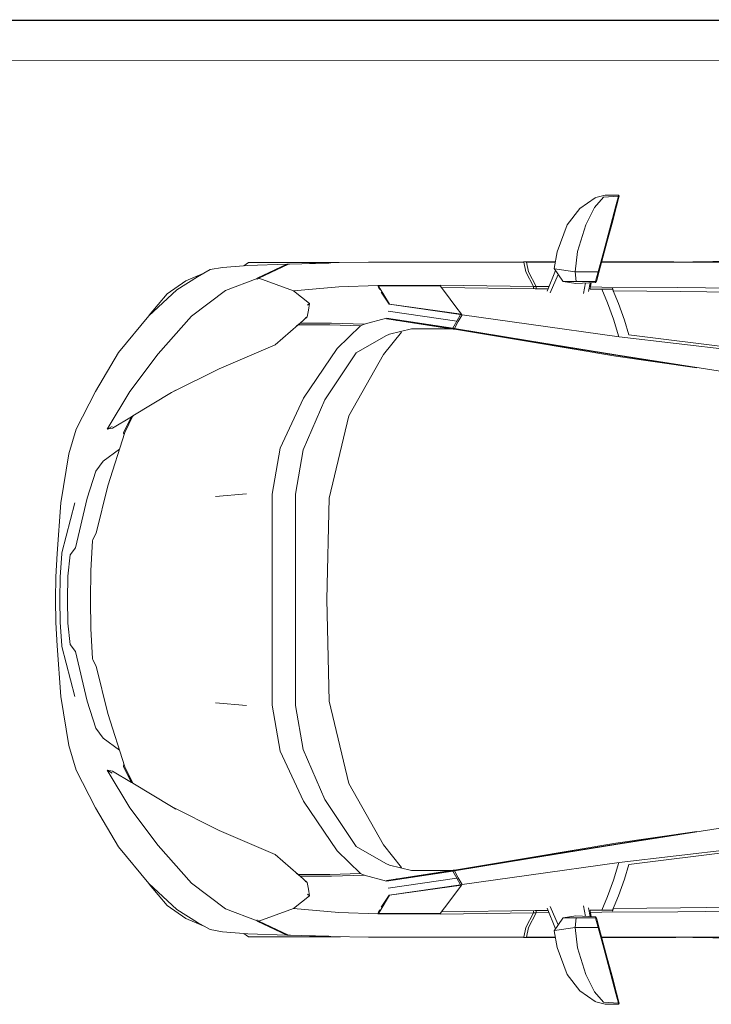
# Model space of a CAD drawing. Header units: millimetres. Extents: x 659 to 1031, y -73 to 11.
# Tile 13 of 141: x 720.25 to 723.69, y -66 to -61.09. Entities that reach past the tile are written whole.
import ezdxf

# ---------------------------------------------------------------- set-up
doc = ezdxf.new("R2010")
doc.units = ezdxf.units.MM
doc.header["$MEASUREMENT"] = 0
doc.layers.add('IFC-Elemento construtivo genérico-Contorno', color=253, linetype='Continuous', lineweight=5)
doc.layers.add('IFC-Laje-Contorno', color=134, linetype='Continuous', lineweight=5)

msp = doc.modelspace()

# ---------------------------------------------------------------- linework, layer by layer
at = {"layer": 'IFC-Elemento construtivo genérico-Contorno', "color": 8, "lineweight": 5}
for p, q in [((723.1177, -61.9818), (723.1633, -61.9693)), ((723.1547, -61.9795), (723.2296, -61.9749)), ((723.1633, -61.9693), (723.1639, -61.9693)), ((723.1639, -61.9693), (723.2312, -61.9688)), ((723.2169, -62.0222), (723.2296, -61.9749)), ((723.2296, -61.9749), (723.2312, -61.9688)), ((723.2312, -61.9688), (723.2336, -61.9743)), ((723.2321, -61.9799), (723.2336, -61.9743)), ((723.0374, -62.0364), (723.1147, -61.9827)), ((723.111, -62.0306), (723.1547, -61.9795)), ((723.1147, -61.9827), (723.1177, -61.9818)), ((723.1917, -62.1168), (723.2169, -62.0222)), ((723.1953, -62.1176), (723.2202, -62.0245)), ((723.2186, -62.0304), (723.2242, -62.0094)), ((723.2202, -62.0245), (723.2321, -61.9799)), ((722.9736, -62.1168), (723.0374, -62.0364)), ((723.0677, -62.1168), (723.111, -62.0306)), ((723.1978, -62.1084), (723.2186, -62.0304)), ((722.9251, -62.2526), (722.9736, -62.1168)), ((723.0254, -62.2509), (723.0677, -62.1168)), ((723.1565, -62.2485), (723.1917, -62.1168)), ((723.1605, -62.2483), (723.1953, -62.1176)), ((723.1689, -62.2168), (723.1978, -62.1084)), ((722.909, -62.3349), (722.9251, -62.2526)), ((723.015, -62.3511), (723.0254, -62.2509)), ((723.1291, -62.3511), (723.1565, -62.2485)), ((723.1337, -62.3487), (723.1605, -62.2483)), ((723.1454, -62.3048), (723.1641, -62.2349)), ((721.2574, -62.3301), (721.3831, -62.3195)), ((721.3638, -62.3211), (721.3873, -62.3055)), ((721.3831, -62.3195), (721.5778, -62.3131)), ((721.3873, -62.3055), (721.407, -62.3055)), ((721.407, -62.3055), (721.4649, -62.3055)), ((721.4293, -62.3838), (721.5775, -62.313)), ((721.4298, -62.3838), (721.5778, -62.3131)), ((721.4378, -62.3837), (721.5858, -62.3128)), ((721.438, -62.3838), (721.586, -62.3129)), ((721.4649, -62.3055), (721.5571, -62.3055)), ((721.5133, -62.3055), (721.5602, -62.3055)), ((721.5133, -62.3055), (721.5602, -62.3055)), ((721.5571, -62.3055), (721.6773, -62.3055)), ((721.5775, -62.313), (721.5858, -62.3128)), ((721.582, -62.3146), (721.5825, -62.3146)), ((721.5851, -62.3131), (721.5856, -62.3131)), ((721.5853, -62.313), (721.5858, -62.313)), ((721.5858, -62.3128), (721.5908, -62.3128)), ((721.586, -62.3129), (721.787, -62.3083)), ((721.5908, -62.3128), (721.591, -62.3128)), ((721.6382, -62.3055), (721.7323, -62.3055)), ((721.6382, -62.3055), (721.7323, -62.3055)), ((721.6773, -62.3055), (721.8171, -62.3055)), ((721.6908, -62.3105), (721.7969, -62.3063)), ((721.7323, -62.3055), (721.8387, -62.3055)), ((721.7323, -62.3055), (721.8387, -62.3055)), ((721.7969, -62.3063), (721.9852, -62.3026)), ((721.8171, -62.3055), (721.8387, -62.3055)), ((721.9852, -62.3026), (722.2201, -62.3026)), ((722.2201, -62.3026), (722.2523, -62.3026)), ((722.2201, -62.3026), (722.405, -62.3026)), ((722.2523, -62.3026), (722.2563, -62.3026)), ((722.2563, -62.3026), (722.7585, -62.3026)), ((722.7562, -62.3025), (722.7584, -62.3025)), ((722.7562, -62.3025), (722.7643, -62.3025)), ((722.7563, -62.3026), (722.7584, -62.3026)), ((722.7584, -62.3025), (722.7711, -62.3025)), ((722.7584, -62.3025), (722.7585, -62.3033)), ((722.7585, -62.3033), (722.7691, -62.3516)), ((722.7643, -62.3025), (722.7919, -62.3025)), ((722.7688, -62.3025), (722.7769, -62.3025)), ((722.7711, -62.3025), (722.7714, -62.3033)), ((722.7712, -62.3026), (722.9153, -62.3026)), ((722.7712, -62.3026), (722.7771, -62.3026)), ((722.7712, -62.3026), (722.7712, -62.3026)), ((722.7712, -62.3026), (722.7715, -62.3034)), ((722.7712, -62.3026), (722.7898, -62.3026)), ((722.7714, -62.3033), (722.7822, -62.3515)), ((722.7715, -62.3034), (722.7823, -62.3516)), ((722.7769, -62.3025), (722.7898, -62.3026)), ((722.7769, -62.3025), (722.7919, -62.3025)), ((722.7919, -62.3025), (722.8221, -62.3025)), ((722.8221, -62.3025), (722.8466, -62.3025)), ((722.8456, -62.3026), (722.8616, -62.3025)), ((722.8466, -62.3025), (722.8616, -62.3025)), ((722.8513, -62.3025), (722.8538, -62.3026)), ((722.8616, -62.3025), (722.9153, -62.3025)), ((722.8617, -62.3026), (722.9153, -62.3026)), ((723.1427, -62.3149), (723.1454, -62.3048)), ((723.146, -62.3025), (723.5064, -62.3025)), ((723.146, -62.3026), (723.1508, -62.3026)), ((723.146, -62.3026), (723.1631, -62.3026)), ((723.146, -62.3026), (723.4991, -62.3026)), ((723.1508, -62.3026), (723.4784, -62.3026)), ((723.1631, -62.3026), (723.4991, -62.3026)), ((723.4784, -62.3026), (724.1917, -62.3029)), ((723.4784, -62.3026), (723.4918, -62.3026)), ((723.4918, -62.3026), (723.4991, -62.3026)), ((723.4991, -62.3026), (724.204, -62.2928)), ((723.4991, -62.3026), (724.2038, -62.2941)), ((721.0751, -62.396), (721.161, -62.3601)), ((721.1324, -62.3764), (721.1951, -62.3407)), ((721.1951, -62.3407), (721.2574, -62.3301)), ((722.7691, -62.3516), (722.8066, -62.4248)), ((722.7822, -62.3515), (722.8195, -62.425)), ((722.7823, -62.3516), (722.8196, -62.4251)), ((722.8741, -62.4477), (722.9163, -62.3457)), ((722.89, -62.4562), (722.9292, -62.3648)), ((722.909, -62.3349), (722.9106, -62.3359)), ((722.909, -62.3349), (722.9523, -62.3989)), ((722.9106, -62.3359), (723.015, -62.3511)), ((723.015, -62.3511), (723.1291, -62.3511)), ((723.015, -62.3511), (723.0185, -62.3999)), ((723.1161, -62.3999), (723.1291, -62.3511)), ((723.1214, -62.3947), (723.1337, -62.3487)), ((720.9816, -62.4613), (721.0751, -62.396)), ((721.029, -62.441), (721.1324, -62.3764)), ((721.2721, -62.4438), (721.4293, -62.384)), ((721.4293, -62.3838), (721.4378, -62.3837)), ((721.4293, -62.3838), (721.4298, -62.3895)), ((721.4378, -62.3837), (721.438, -62.3864)), ((721.438, -62.3838), (721.6116, -62.4457)), ((721.438, -62.3838), (721.4382, -62.3863)), ((721.438, -62.3864), (721.4382, -62.3863)), ((721.836, -62.4257), (722.0312, -62.4194)), ((722.0312, -62.4194), (722.3409, -62.4188)), ((722.0312, -62.4194), (722.0344, -62.4274)), ((722.3409, -62.4188), (722.8067, -62.4249)), ((722.8049, -62.3962), (722.8049, -62.3962)), ((722.9523, -62.3989), (722.9543, -62.3999)), ((722.9543, -62.3999), (723.0185, -62.3999)), ((722.9543, -62.3999), (723.0179, -62.4093)), ((723.0179, -62.4093), (723.1149, -62.4043)), ((723.0185, -62.3999), (723.1161, -62.3999)), ((723.056, -62.4593), (723.0659, -62.4068)), ((723.0813, -62.4493), (723.0885, -62.4057)), ((723.0891, -62.4382), (723.0931, -62.4054)), ((723.091, -62.4271), (723.0935, -62.4054)), ((723.1149, -62.4043), (723.1202, -62.3989)), ((723.1149, -62.4043), (723.1161, -62.3999)), ((723.1202, -62.3989), (723.1214, -62.3947)), ((720.8898, -62.5704), (721.029, -62.441)), ((720.8923, -62.5682), (720.9816, -62.4613)), ((721.1027, -62.572), (721.2721, -62.4438)), ((721.6116, -62.4457), (721.836, -62.4257)), ((721.6116, -62.4457), (721.6909, -62.5094)), ((722.0339, -62.4208), (722.0428, -62.4355)), ((722.0339, -62.4208), (722.3423, -62.4212)), ((722.0339, -62.426), (722.0339, -62.4208)), ((722.0344, -62.4274), (722.0394, -62.4397)), ((722.0428, -62.4355), (722.0898, -62.5123)), ((722.0469, -62.4531), (722.0869, -62.5128)), ((722.3423, -62.4212), (722.364, -62.4503)), ((722.3485, -62.4295), (722.8143, -62.4361)), ((722.364, -62.4503), (722.4196, -62.5252)), ((722.8066, -62.4248), (722.8195, -62.425)), ((722.8066, -62.4248), (722.8074, -62.436)), ((722.8067, -62.4249), (722.8075, -62.436)), ((722.8143, -62.4361), (722.8787, -62.4366)), ((722.8195, -62.425), (722.8203, -62.4361)), ((722.8196, -62.4251), (722.8833, -62.4255)), ((722.8196, -62.4251), (722.8204, -62.4362)), ((723.0891, -62.4382), (723.1464, -62.4387)), ((723.091, -62.4271), (723.1465, -62.4275)), ((723.1464, -62.4378), (723.1756, -62.5056)), ((723.1464, -62.4378), (723.1999, -62.4382)), ((723.1464, -62.4387), (723.1756, -62.5065)), ((723.1465, -62.4275), (723.5263, -62.4303)), ((723.1999, -62.4333), (723.2038, -62.4425)), ((723.1999, -62.4382), (723.2299, -62.5086)), ((723.2038, -62.4471), (723.2038, -62.4425)), ((723.2038, -62.4471), (723.5383, -62.4501)), ((723.2038, -62.4474), (723.2038, -62.4471)), ((723.5263, -62.4303), (724.2391, -62.4356)), ((723.5383, -62.4501), (724.2467, -62.4563)), ((721.6801, -62.5181), (721.6909, -62.5094)), ((721.685, -62.5424), (721.6909, -62.5094)), ((722.0869, -62.5128), (722.4424, -62.5641)), ((722.0898, -62.5132), (722.0898, -62.5123)), ((722.0898, -62.5123), (722.4478, -62.563)), ((723.1756, -62.5056), (723.2047, -62.5869)), ((723.1756, -62.5065), (723.2047, -62.5878)), ((723.2299, -62.5086), (723.2596, -62.5919)), ((721.6792, -62.5753), (721.685, -62.5424)), ((722.0817, -62.5472), (722.4242, -62.5973)), ((722.4196, -62.5252), (722.4478, -62.563)), ((722.4242, -62.5973), (722.4424, -62.5641)), ((722.432, -62.5985), (722.4505, -62.5652)), ((722.4424, -62.5641), (722.4424, -62.5641)), ((722.4424, -62.5641), (722.4505, -62.5652)), ((722.4478, -62.5648), (722.4478, -62.563)), ((722.4505, -62.5652), (722.7832, -62.6125)), ((720.7389, -62.7539), (720.8898, -62.5704)), ((720.936, -62.7599), (721.1027, -62.572)), ((721.6345, -62.6162), (721.6442, -62.6076)), ((721.6382, -62.6104), (721.6442, -62.6076)), ((721.6442, -62.6076), (721.8007, -62.6077)), ((721.6444, -62.6076), (721.6792, -62.5753)), ((721.6444, -62.6076), (721.801, -62.6078)), ((721.6689, -62.5809), (721.6792, -62.5753)), ((721.8007, -62.6077), (721.9629, -62.613)), ((721.801, -62.6078), (721.9631, -62.613)), ((721.9442, -62.6211), (721.9629, -62.613)), ((721.9631, -62.613), (722.0735, -62.5828)), ((721.9631, -62.613), (721.9654, -62.613)), ((722.0735, -62.5828), (722.4046, -62.6329)), ((722.075, -62.5865), (722.0753, -62.5864)), ((722.0752, -62.5863), (722.0753, -62.5863)), ((722.0753, -62.5863), (722.4064, -62.6364)), ((722.0753, -62.5864), (722.4064, -62.6366)), ((722.1151, -62.5911), (722.1242, -62.5937)), ((722.116, -62.5912), (722.4147, -62.6364)), ((722.116, -62.5912), (722.1251, -62.5938)), ((722.4046, -62.6329), (722.4242, -62.5973)), ((722.4123, -62.6341), (722.432, -62.5985)), ((722.7832, -62.6125), (723.2334, -62.6763)), ((723.2047, -62.5869), (723.2321, -62.6761)), ((723.2047, -62.5878), (723.2318, -62.6761)), ((723.2596, -62.5919), (723.2821, -62.6651)), ((721.5194, -62.7157), (721.6348, -62.6163)), ((721.6266, -62.62), (721.6348, -62.6163)), ((721.6269, -62.6196), (721.6345, -62.6162)), ((721.6345, -62.6162), (721.7919, -62.6161)), ((721.6348, -62.6163), (721.7921, -62.6162)), ((721.6559, -62.6162), (721.656, -62.6162)), ((721.7919, -62.6161), (721.9442, -62.6211)), ((721.7921, -62.6162), (721.9444, -62.6212)), ((721.8284, -62.7341), (721.9445, -62.6211)), ((721.9442, -62.6211), (721.9467, -62.6211)), ((721.9444, -62.6212), (721.9465, -62.6212)), ((721.9462, -62.6212), (721.9463, -62.6211)), ((721.9462, -62.6212), (721.9464, -62.6211)), ((722.0589, -62.7636), (722.1482, -62.6515)), ((722.0701, -62.6706), (722.0887, -62.6625)), ((722.0701, -62.6707), (722.0887, -62.6626)), ((722.0887, -62.6625), (722.1992, -62.6357)), ((722.0887, -62.6626), (722.1992, -62.6358)), ((722.1992, -62.6357), (722.4064, -62.6364)), ((722.1992, -62.6358), (722.4064, -62.6366)), ((722.4046, -62.6329), (722.4123, -62.6341)), ((722.4046, -62.6329), (722.4147, -62.6364)), ((722.4055, -62.6363), (722.4223, -62.6383)), ((722.4063, -62.6364), (722.4145, -62.6364)), ((722.4064, -62.6364), (722.4147, -62.6364)), ((722.4064, -62.6366), (722.4155, -62.6366)), ((722.4073, -62.6365), (722.4153, -62.6366)), ((722.4123, -62.6341), (722.7771, -62.6932)), ((722.4123, -62.6341), (722.4224, -62.6377)), ((722.4147, -62.6364), (722.4224, -62.6377)), ((722.4223, -62.6383), (722.7915, -62.7001)), ((722.4224, -62.6377), (722.7871, -62.6967)), ((721.9224, -62.7546), (722.0701, -62.6706)), ((721.9224, -62.7547), (722.0701, -62.6707)), ((722.7012, -62.685), (722.7012, -62.6828)), ((722.7771, -62.6932), (723.2176, -62.7646)), ((722.7871, -62.6967), (723.2276, -62.7681)), ((722.7915, -62.7001), (723.2175, -62.7714)), ((723.2334, -62.6763), (723.8416, -62.7469)), ((723.2821, -62.6651), (723.821, -62.7321)), ((720.6241, -62.948), (720.7389, -62.7539)), ((720.7958, -62.9478), (720.936, -62.7599)), ((721.2406, -62.8347), (721.5194, -62.7157)), ((721.6615, -62.9809), (721.8284, -62.7341)), ((721.7674, -62.9893), (721.9224, -62.7546)), ((721.7674, -62.9895), (721.9224, -62.7547)), ((722.9949, -62.7341), (722.9951, -62.7304)), ((723.0001, -62.735), (723.0003, -62.7313)), ((723.0048, -62.7358), (723.005, -62.732)), ((721.8862, -63.0696), (722.0589, -62.7636)), ((723.2175, -62.7714), (723.621, -62.8298)), ((723.2176, -62.7646), (723.8214, -62.8591)), ((723.2276, -62.7681), (723.621, -62.8298)), ((721.003, -62.9537), (721.2406, -62.8347)), ((720.5285, -63.1356), (720.6236, -62.948)), ((720.6236, -62.948), (720.6366, -62.9269)), ((720.6819, -63.1356), (720.7958, -62.9478)), ((720.8111, -63.07), (721.003, -62.9537)), ((721.003, -62.9537), (721.0239, -62.9419)), ((721.0238, -62.942), (721.0239, -62.9419)), ((721.0238, -62.942), (721.0239, -62.9419)), ((721.5448, -63.2308), (721.6615, -62.9809)), ((721.6582, -63.2388), (721.7674, -62.9893)), ((721.6582, -63.239), (721.7674, -62.9895)), ((720.7094, -63.1305), (720.8035, -63.0743)), ((720.7645, -63.1525), (720.8035, -63.0743)), ((720.77, -63.1516), (720.8108, -63.07)), ((720.7704, -63.1516), (720.8111, -63.07)), ((720.8035, -63.0743), (720.8111, -63.07)), ((720.8035, -63.0743), (720.8107, -63.0702)), ((720.8035, -63.0743), (720.8076, -63.0763)), ((720.8108, -63.0701), (720.8138, -63.0684)), ((720.8108, -63.07), (720.8109, -63.0705)), ((721.7887, -63.4799), (721.8862, -63.0696)), ((721.7887, -63.4799), (721.8862, -63.0696)), ((721.7887, -63.48), (721.8862, -63.0697)), ((720.4921, -63.2579), (720.5285, -63.1356)), ((720.6819, -63.1356), (720.7067, -63.1216)), ((720.6819, -63.1356), (720.7094, -63.1305)), ((720.6857, -63.4175), (720.77, -63.1516)), ((720.686, -63.4175), (720.7704, -63.1516)), ((720.7641, -63.1572), (720.7645, -63.1525)), ((720.7641, -63.1572), (720.7664, -63.1632)), ((720.6617, -63.295), (720.7433, -63.236)), ((721.5053, -63.4589), (721.5448, -63.2308)), ((721.6209, -63.4589), (721.6582, -63.2388)), ((720.4521, -63.5032), (720.4921, -63.2579)), ((720.6262, -63.3443), (720.6617, -63.295)), ((720.6262, -63.3445), (720.6617, -63.2951)), ((720.5826, -63.4804), (720.6262, -63.3445)), ((720.6276, -63.6539), (720.6857, -63.4175)), ((720.628, -63.6539), (720.686, -63.4175)), ((720.5242, -63.7266), (720.5826, -63.4804)), ((721.2226, -63.4712), (721.3766, -63.4579)), ((721.5047, -63.7239), (721.5053, -63.4589)), ((721.6203, -63.724), (721.6209, -63.459)), ((721.7777, -63.9854), (721.7887, -63.4799)), ((720.4336, -63.7548), (720.4521, -63.5032)), ((720.4572, -63.7522), (720.5216, -63.5026)), ((720.6007, -63.8408), (720.6087, -63.6926)), ((720.601, -63.8408), (720.6091, -63.6926)), ((720.6087, -63.6926), (720.6108, -63.6855)), ((720.6091, -63.6926), (720.6111, -63.6855)), ((720.6108, -63.6855), (720.6276, -63.6539)), ((720.6111, -63.6855), (720.628, -63.6539)), ((720.4987, -63.7627), (720.5242, -63.7265)), ((721.5047, -63.9854), (721.5047, -63.7239)), ((721.6203, -63.9854), (721.6203, -63.7239)), ((721.6203, -63.9855), (721.6203, -63.724)), ((720.4261, -63.8712), (720.4336, -63.7548)), ((720.4485, -63.8711), (720.4564, -63.7569)), ((720.4564, -63.7569), (720.4572, -63.7522)), ((720.4857, -63.8686), (720.4987, -63.7627)), ((720.5994, -63.9855), (720.6007, -63.8408)), ((720.5998, -63.9855), (720.601, -63.8408)), ((720.4249, -63.9854), (720.4261, -63.8712)), ((720.4472, -63.9854), (720.4485, -63.8711)), ((720.4841, -63.9855), (720.4857, -63.8688)), ((720.4249, -63.9854), (720.4261, -64.0997)), ((720.4472, -63.9854), (720.4485, -64.0997)), ((720.4841, -63.9854), (720.4857, -64.1022)), ((720.5994, -63.9855), (720.6007, -64.1301)), ((720.5994, -63.9855), (720.5998, -63.9855)), ((720.5998, -63.9854), (720.601, -64.13)), ((721.5047, -64.247), (721.5047, -63.9854)), ((721.6203, -64.247), (721.6203, -63.9854)), ((721.6203, -64.2471), (721.6203, -63.9855)), ((721.7777, -63.9854), (721.7887, -64.491)), ((720.4261, -64.0997), (720.4336, -64.216)), ((720.4485, -64.0997), (720.4564, -64.2139)), ((720.4857, -64.1023), (720.4987, -64.2083)), ((720.6007, -64.1301), (720.6087, -64.2784)), ((720.601, -64.13), (720.6091, -64.2783)), ((720.4336, -64.216), (720.4521, -64.4676)), ((720.4564, -64.2139), (720.4572, -64.2186)), ((720.4572, -64.2186), (720.5216, -64.4682)), ((720.4987, -64.2083), (720.5242, -64.2445)), ((720.5242, -64.2444), (720.5826, -64.4906)), ((720.5242, -64.2445), (720.5826, -64.4907)), ((720.6087, -64.2784), (720.6108, -64.2855)), ((720.6091, -64.2783), (720.6111, -64.2854)), ((721.5047, -64.247), (721.5053, -64.512)), ((721.6203, -64.247), (721.6209, -64.512)), ((720.6108, -64.2855), (720.6276, -64.3171)), ((720.6111, -64.2854), (720.628, -64.317)), ((720.6276, -64.3171), (720.6857, -64.5535)), ((720.628, -64.317), (720.686, -64.5534)), ((720.4521, -64.4676), (720.4921, -64.713)), ((720.5826, -64.4906), (720.6262, -64.6265)), ((721.2226, -64.4996), (721.3766, -64.5129)), ((721.5053, -64.512), (721.5448, -64.7401)), ((721.6209, -64.5121), (721.6582, -64.7321)), ((721.7887, -64.491), (721.8862, -64.9012)), ((720.6857, -64.5535), (720.77, -64.8194)), ((720.686, -64.5534), (720.7704, -64.8192)), ((720.6262, -64.6265), (720.6617, -64.6758)), ((720.6262, -64.6266), (720.6617, -64.676)), ((720.6617, -64.676), (720.7433, -64.735)), ((720.4921, -64.713), (720.5285, -64.8352)), ((721.5448, -64.7401), (721.6615, -64.9899)), ((721.6582, -64.7319), (721.7674, -64.9815)), ((721.6582, -64.7321), (721.7674, -64.9816)), ((720.7641, -64.8136), (720.7663, -64.8077)), ((720.7641, -64.8136), (720.7645, -64.8184)), ((720.7645, -64.8184), (720.8035, -64.8965)), ((720.77, -64.8194), (720.8108, -64.9009)), ((720.7704, -64.8192), (720.8111, -64.9008)), ((720.5285, -64.8352), (720.6236, -65.0228)), ((720.6819, -64.8352), (720.7069, -64.8494)), ((720.6819, -64.8352), (720.7094, -64.8404)), ((720.6819, -64.8352), (720.7958, -65.0231)), ((720.7094, -64.8404), (720.8035, -64.8965)), ((720.8035, -64.8965), (720.8076, -64.8946)), ((720.8035, -64.8965), (720.8111, -64.9008)), ((720.8035, -64.8965), (720.8106, -64.9006)), ((720.8108, -64.9009), (720.8109, -64.9004)), ((720.8108, -64.9007), (720.8138, -64.9024)), ((720.8111, -64.9008), (721.003, -65.0171)), ((721.8862, -64.9012), (722.0589, -65.2072)), ((721.8862, -64.9013), (722.0589, -65.2074)), ((721.003, -65.0171), (721.2406, -65.1361)), ((721.003, -65.0171), (721.0239, -65.0289)), ((721.6615, -64.9899), (721.8284, -65.2367)), ((721.7674, -64.9815), (721.9224, -65.2162)), ((721.7674, -64.9816), (721.9224, -65.2164)), ((720.6236, -65.0228), (720.6366, -65.044)), ((720.6241, -65.0228), (720.7389, -65.2169)), ((720.7958, -65.0231), (720.936, -65.2109)), ((721.0221, -65.0279), (721.0239, -65.029)), ((721.0239, -65.0289), (721.0254, -65.0296)), ((721.0239, -65.029), (721.0252, -65.0296)), ((721.0239, -65.029), (721.0254, -65.0296)), ((723.2176, -65.2063), (723.8214, -65.1117)), ((721.2406, -65.1361), (721.5194, -65.2551)), ((723.2175, -65.1994), (723.621, -65.1411)), ((723.2276, -65.2027), (723.621, -65.1411)), ((720.936, -65.2109), (721.1027, -65.3988)), ((721.9224, -65.2162), (722.0701, -65.3002)), ((721.9224, -65.2164), (722.0701, -65.3003)), ((722.0589, -65.2072), (722.1483, -65.3195)), ((722.0589, -65.2074), (722.1482, -65.3195)), ((722.7771, -65.2776), (723.2176, -65.2063)), ((722.7871, -65.2741), (723.2276, -65.2027)), ((722.7915, -65.2708), (723.2175, -65.1994)), ((720.7389, -65.2169), (720.8898, -65.4004)), ((721.5194, -65.2551), (721.6348, -65.3546)), ((721.8284, -65.2367), (721.9444, -65.3496)), ((722.9949, -65.2367), (722.9951, -65.2404)), ((723.0001, -65.2358), (723.0003, -65.2396)), ((723.0048, -65.2351), (723.005, -65.2388)), ((723.2334, -65.2946), (723.8416, -65.2239)), ((723.2821, -65.3058), (723.821, -65.2388)), ((722.0701, -65.3002), (722.0887, -65.3084)), ((722.0701, -65.3003), (722.0887, -65.3085)), ((722.0887, -65.3084), (722.1992, -65.3351)), ((722.0887, -65.3085), (722.1992, -65.3353)), ((722.4123, -65.3367), (722.7771, -65.2776)), ((722.4223, -65.3326), (722.7915, -65.2708)), ((722.4224, -65.3332), (722.7871, -65.2741)), ((722.7012, -65.288), (722.7012, -65.2859)), ((722.7832, -65.3584), (723.2334, -65.2946)), ((723.2047, -65.384), (723.2321, -65.2947)), ((723.2047, -65.383), (723.2318, -65.2948)), ((723.2596, -65.3791), (723.2821, -65.3058)), ((721.6266, -65.3508), (721.6348, -65.3546)), ((721.6269, -65.3513), (721.6345, -65.3548)), ((721.6345, -65.3548), (721.6442, -65.3634)), ((721.6345, -65.3548), (721.7919, -65.3549)), ((721.6348, -65.3546), (721.7921, -65.3547)), ((721.6382, -65.3605), (721.6442, -65.3634)), ((721.6442, -65.3634), (721.8007, -65.3633)), ((721.6444, -65.3632), (721.801, -65.3631)), ((721.6444, -65.3632), (721.6792, -65.3956)), ((721.6558, -65.3546), (721.656, -65.3548)), ((721.7919, -65.3549), (721.9442, -65.3498)), ((721.7921, -65.3547), (721.9444, -65.3496)), ((721.8007, -65.3633), (721.9629, -65.358)), ((721.801, -65.3631), (721.9631, -65.3578)), ((721.9442, -65.3498), (721.9629, -65.358)), ((721.9442, -65.3498), (721.9467, -65.3498)), ((721.9444, -65.3496), (721.9462, -65.3496)), ((721.9461, -65.3496), (721.9463, -65.3498)), ((721.9462, -65.3498), (721.9464, -65.3498)), ((721.9631, -65.3578), (722.0735, -65.3881)), ((721.9631, -65.3578), (721.9649, -65.3578)), ((722.0735, -65.3881), (722.4046, -65.3379)), ((722.0735, -65.3881), (722.4046, -65.3379)), ((722.0753, -65.3846), (722.4064, -65.3344)), ((722.0753, -65.3847), (722.4064, -65.3345)), ((722.1169, -65.3795), (722.4147, -65.3344)), ((722.1992, -65.3351), (722.4064, -65.3344)), ((722.1992, -65.3353), (722.4064, -65.3345)), ((722.4046, -65.3379), (722.4147, -65.3344)), ((722.4046, -65.338), (722.4147, -65.3345)), ((722.4046, -65.338), (722.4123, -65.3368)), ((722.4046, -65.3379), (722.4047, -65.338)), ((722.4046, -65.338), (722.4242, -65.3736)), ((722.4056, -65.3345), (722.4223, -65.3326)), ((722.4061, -65.3346), (722.4137, -65.3345)), ((722.4063, -65.3344), (722.4145, -65.3344)), ((722.4064, -65.3344), (722.4155, -65.3344)), ((722.4064, -65.3345), (722.4139, -65.3345)), ((722.4123, -65.3367), (722.4224, -65.3332)), ((722.4123, -65.3367), (722.432, -65.3723)), ((722.4123, -65.3368), (722.432, -65.3725)), ((722.4123, -65.3368), (722.4124, -65.3368)), ((722.4142, -65.3345), (722.4146, -65.3345)), ((722.4143, -65.3345), (722.4147, -65.3345)), ((722.4146, -65.3344), (722.4153, -65.3344)), ((722.4147, -65.3345), (722.4217, -65.3334)), ((722.4505, -65.4056), (722.7832, -65.3584)), ((720.8898, -65.4004), (721.029, -65.5299)), ((720.8923, -65.4026), (720.9816, -65.5095)), ((721.1027, -65.3988), (721.2721, -65.527)), ((721.6689, -65.3899), (721.6792, -65.3956)), ((721.6792, -65.3956), (721.685, -65.4285)), ((722.075, -65.3845), (722.0753, -65.3846)), ((722.0752, -65.3846), (722.0753, -65.3847)), ((722.0817, -65.4237), (722.4241, -65.3735)), ((722.0869, -65.458), (722.4423, -65.4068)), ((722.0898, -65.4587), (722.4478, -65.4079)), ((722.116, -65.3796), (722.1242, -65.3773)), ((722.1169, -65.3795), (722.1251, -65.3771)), ((722.4196, -65.4458), (722.4478, -65.4079)), ((722.4242, -65.3736), (722.4424, -65.4069)), ((722.432, -65.3723), (722.4505, -65.4056)), ((722.432, -65.3725), (722.4505, -65.4057)), ((722.4358, -65.3794), (722.4359, -65.3794)), ((722.4424, -65.4069), (722.4505, -65.4057)), ((722.4448, -65.3956), (722.4449, -65.3955)), ((722.4478, -65.4079), (722.4478, -65.4061)), ((722.4505, -65.4057), (722.4505, -65.4056)), ((723.1756, -65.4644), (723.2047, -65.383)), ((723.1756, -65.4653), (723.2047, -65.384)), ((723.2299, -65.4623), (723.2596, -65.3791)), ((721.6116, -65.5252), (721.6909, -65.4614)), ((721.6801, -65.4527), (721.6909, -65.4614)), ((721.685, -65.4285), (721.6909, -65.4614)), ((722.0428, -65.5355), (722.0898, -65.4587)), ((722.0469, -65.5177), (722.0869, -65.458)), ((722.0898, -65.4587), (722.0898, -65.4576)), ((722.364, -65.5206), (722.4196, -65.4458)), ((720.9816, -65.5095), (721.0751, -65.5748)), ((723.1464, -65.5322), (723.1756, -65.4644)), ((723.1464, -65.5331), (723.1756, -65.4653)), ((723.1999, -65.5327), (723.2299, -65.4623)), ((721.029, -65.5299), (721.1324, -65.5945)), ((721.2721, -65.527), (721.4295, -65.5869)), ((721.438, -65.5871), (721.6116, -65.5252)), ((721.6116, -65.5252), (721.836, -65.5451)), ((721.836, -65.5451), (722.0312, -65.5515)), ((722.0312, -65.5515), (722.0344, -65.5435)), ((722.0312, -65.5515), (722.3409, -65.5521)), ((722.0339, -65.5501), (722.0428, -65.5355)), ((722.0339, -65.5501), (722.0339, -65.5448)), ((722.0339, -65.5501), (722.3423, -65.5497)), ((722.0344, -65.5435), (722.0393, -65.5312)), ((722.3409, -65.5521), (722.8066, -65.5459)), ((722.3423, -65.5497), (722.364, -65.5206)), ((722.3486, -65.5413), (722.8143, -65.5347)), ((722.7691, -65.6194), (722.8066, -65.5461)), ((722.7822, -65.6194), (722.8195, -65.546)), ((722.7823, -65.6192), (722.8196, -65.5458)), ((722.8066, -65.5461), (722.8074, -65.5348)), ((722.8066, -65.5461), (722.8195, -65.546)), ((722.8143, -65.5347), (722.8787, -65.5342)), ((722.8195, -65.546), (722.8203, -65.5347)), ((722.8195, -65.5458), (722.8832, -65.5453)), ((722.8196, -65.5458), (722.8204, -65.5347)), ((722.8741, -65.5233), (722.9163, -65.6252)), ((722.89, -65.5148), (722.9292, -65.6061)), ((723.056, -65.5117), (723.0659, -65.5641)), ((723.0813, -65.5216), (723.0885, -65.5653)), ((723.0891, -65.5326), (723.1464, -65.5322)), ((723.0891, -65.5326), (723.0931, -65.5655)), ((723.091, -65.5438), (723.1465, -65.5434)), ((723.091, -65.5438), (723.0935, -65.5656)), ((723.1464, -65.5331), (723.1999, -65.5327)), ((723.1465, -65.5434), (723.5263, -65.5405)), ((723.1999, -65.5376), (723.2038, -65.5285)), ((723.2038, -65.5239), (723.5383, -65.5209)), ((723.2038, -65.5239), (723.2038, -65.5236)), ((723.2038, -65.5285), (723.2038, -65.5239)), ((723.5263, -65.5405), (724.2391, -65.5352)), ((723.5383, -65.5209), (724.2467, -65.5146)), ((721.0751, -65.5748), (721.161, -65.6108)), ((721.1324, -65.5945), (721.1951, -65.6301)), ((721.4293, -65.5871), (721.4298, -65.5815)), ((721.4293, -65.5871), (721.4378, -65.5873)), ((721.4293, -65.5871), (721.5775, -65.658)), ((721.4378, -65.5873), (721.438, -65.5846)), ((721.4378, -65.5873), (721.5858, -65.6582)), ((721.438, -65.5846), (721.4382, -65.5847)), ((721.438, -65.5871), (721.4382, -65.5847)), ((721.438, -65.5871), (721.586, -65.658)), ((722.909, -65.636), (722.9523, -65.5721)), ((722.9523, -65.5721), (722.9543, -65.5711)), ((722.9543, -65.5711), (723.0179, -65.5617)), ((722.9543, -65.5711), (723.0185, -65.5711)), ((723.015, -65.6199), (723.0185, -65.5711)), ((723.0179, -65.5617), (723.1149, -65.5666)), ((723.0185, -65.5711), (723.1161, -65.5711)), ((723.1149, -65.5666), (723.1161, -65.5711)), ((723.1149, -65.5666), (723.1202, -65.5721)), ((723.1161, -65.5711), (723.1291, -65.6199)), ((723.1202, -65.5721), (723.1214, -65.5762)), ((723.1214, -65.5762), (723.1337, -65.6223)), ((721.1951, -65.6301), (721.2574, -65.6407)), ((721.2574, -65.6407), (721.3831, -65.6514)), ((721.3636, -65.6497), (721.3873, -65.6655)), ((721.3831, -65.6514), (721.577, -65.6577)), ((721.5726, -65.6553), (721.5778, -65.6578)), ((721.5775, -65.658), (721.5858, -65.6582)), ((721.5817, -65.6563), (721.5825, -65.6563)), ((721.5848, -65.6578), (721.5856, -65.6578)), ((721.5853, -65.658), (721.5864, -65.658)), ((721.5858, -65.6582), (721.5908, -65.6582)), ((721.586, -65.658), (721.787, -65.6625)), ((721.5908, -65.6582), (721.5967, -65.6582)), ((722.7585, -65.6677), (722.7691, -65.6194)), ((722.7714, -65.6677), (722.7822, -65.6194)), ((722.7715, -65.6675), (722.7823, -65.6192)), ((722.909, -65.636), (722.9106, -65.635)), ((722.909, -65.636), (722.9251, -65.7183)), ((722.9106, -65.635), (723.015, -65.6199)), ((723.015, -65.6199), (723.0254, -65.7201)), ((723.015, -65.6199), (723.1291, -65.6199)), ((723.1291, -65.6199), (723.1565, -65.7224)), ((723.1337, -65.6223), (723.1605, -65.7227)), ((721.3873, -65.6655), (721.407, -65.6655)), ((721.407, -65.6655), (721.4649, -65.6655)), ((721.4649, -65.6655), (721.5571, -65.6655)), ((721.5571, -65.6655), (721.6773, -65.6655)), ((721.6773, -65.6655), (721.8171, -65.6655)), ((721.6908, -65.6604), (721.7969, -65.6645)), ((721.7969, -65.6645), (721.9852, -65.6683)), ((721.8171, -65.6655), (721.8449, -65.6655)), ((721.9852, -65.6683), (722.2201, -65.6683)), ((722.2201, -65.6683), (722.2523, -65.6683)), ((722.2523, -65.6683), (722.2563, -65.6683)), ((722.2523, -65.6683), (722.2563, -65.6683)), ((722.2563, -65.6683), (722.7584, -65.6683)), ((722.7562, -65.6685), (722.7584, -65.6685)), ((722.7562, -65.6685), (722.7584, -65.6685)), ((722.7584, -65.6685), (722.7585, -65.6677)), ((722.7584, -65.6685), (722.7711, -65.6685)), ((722.7711, -65.6685), (722.7714, -65.6677)), ((722.7711, -65.6685), (722.7769, -65.6685)), ((722.7711, -65.6685), (722.7769, -65.6685)), ((722.7712, -65.6683), (722.7715, -65.6675)), ((722.7712, -65.6683), (722.9153, -65.6683)), ((722.7712, -65.6683), (722.7712, -65.6683)), ((722.7712, -65.6683), (722.7712, -65.6683)), ((722.7712, -65.6683), (722.7712, -65.6683)), ((722.7769, -65.6685), (722.8046, -65.6683)), ((722.7769, -65.6685), (722.7919, -65.6685)), ((722.7919, -65.6685), (722.8221, -65.6685)), ((722.8221, -65.6685), (722.8466, -65.6685)), ((722.8349, -65.6683), (722.8616, -65.6685)), ((722.8466, -65.6685), (722.8616, -65.6685)), ((722.8513, -65.6684), (722.8626, -65.6683)), ((722.8616, -65.6685), (722.9153, -65.6685)), ((723.1437, -65.6598), (723.1454, -65.6662)), ((723.1454, -65.6662), (723.1641, -65.7361)), ((723.1459, -65.6683), (723.1508, -65.6683)), ((723.146, -65.6685), (723.5155, -65.6685)), ((723.1508, -65.6683), (723.4784, -65.6683)), ((723.4784, -65.6683), (724.1917, -65.668)), ((723.4784, -65.6683), (723.4918, -65.6683)), ((723.4918, -65.6683), (723.4991, -65.6683)), ((723.4991, -65.6683), (724.2038, -65.6768)), ((723.4991, -65.6683), (724.204, -65.6781)), ((722.9251, -65.7183), (722.9736, -65.8541)), ((723.0254, -65.7201), (723.0677, -65.8542)), ((723.1565, -65.7224), (723.1917, -65.8542)), ((723.1605, -65.7227), (723.1953, -65.8534)), ((723.1689, -65.7541), (723.1978, -65.8626)), ((722.9736, -65.8541), (723.0374, -65.9345)), ((723.0677, -65.8542), (723.111, -65.9404)), ((723.1917, -65.8542), (723.2169, -65.9487)), ((723.1953, -65.8534), (723.2202, -65.9464)), ((723.1978, -65.8626), (723.2186, -65.9405)), ((723.0374, -65.9345), (723.1147, -65.9883)), ((723.111, -65.9404), (723.1547, -65.9915)), ((723.2169, -65.9487), (723.2296, -65.9961)), ((723.2186, -65.9405), (723.2242, -65.9616)), ((723.2202, -65.9464), (723.2321, -65.9911)), ((723.1147, -65.9883), (723.1177, -65.9892)), ((723.1177, -65.9892), (723.1633, -66.0016)), ((723.1547, -65.9915), (723.2296, -65.9961)), ((723.1633, -66.0016), (723.1639, -66.0017)), ((723.1639, -66.0017), (723.2312, -66.0021)), ((723.2296, -65.9961), (723.2312, -66.0021)), ((723.2312, -66.0021), (723.2336, -65.9967)), ((723.2321, -65.9911), (723.2336, -65.9967))]:
    msp.add_line(p, q, dxfattribs=at)
at = {"layer": 'IFC-Laje-Contorno', "color": 8, "lineweight": 5}
for p, q in [((710.5498, -61.0949), (728.5498, -61.0986)), ((710.5498, -61.0986), (728.5498, -61.0986)), ((710.5498, -61.2949), (728.5498, -61.2986))]:
    msp.add_line(p, q, dxfattribs=at)

doc.saveas('drawing.dxf')
